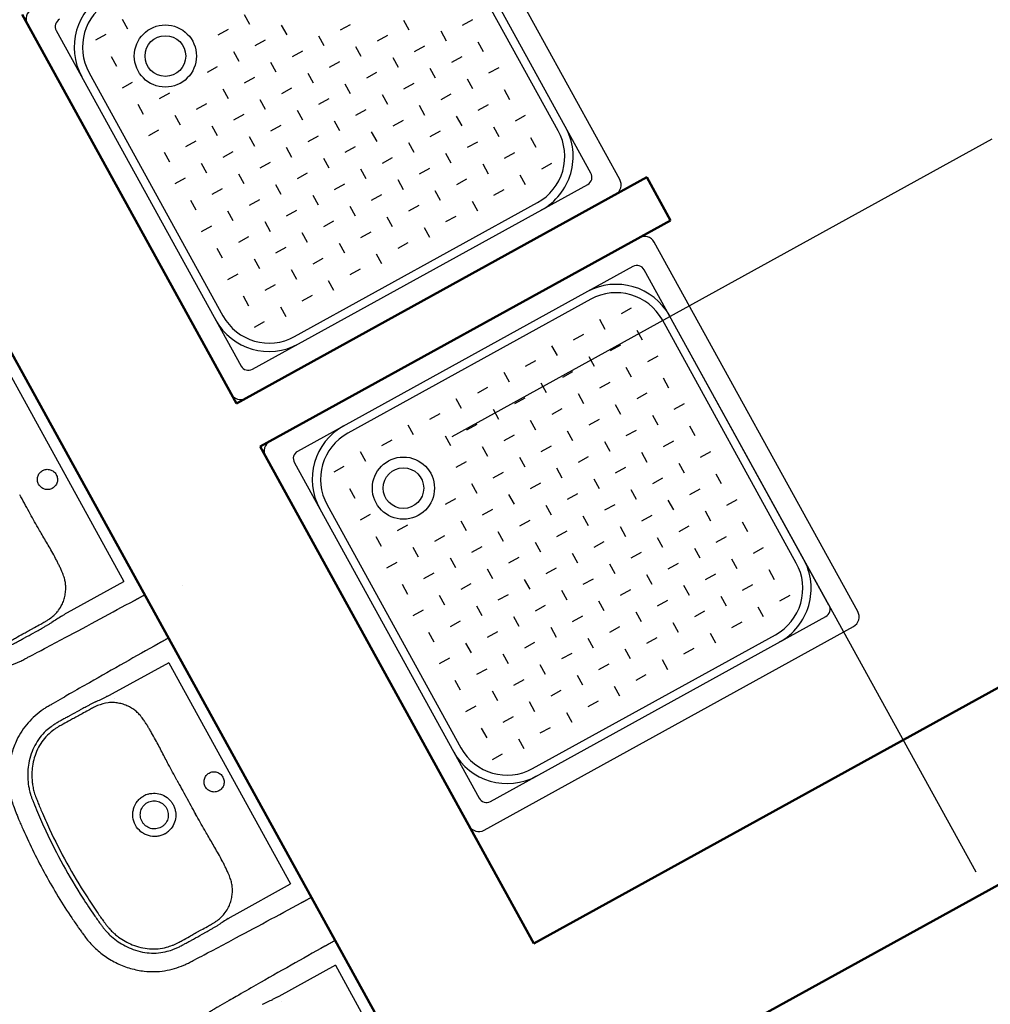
# Model space of a CAD drawing. Header units: millimetres. Extents: x 2886542 to 7567581, y -792623 to 134766.
# Tile 120 of 256: x 4452815 to 4454783, y -510479 to -508483. Entities that reach past the tile are written whole.
import ezdxf

# ---------------------------------------------------------------- set-up
doc = ezdxf.new("R2010")
doc.units = ezdxf.units.MM
doc.linetypes.add('DASHDOT', pattern=[1, 0.5, -0.25, 0, -0.25])
for name, color, linetype in [('IN_C_OSA', 6, 'DASHDOT'), ('IN_TEXT', 7, 'Continuous'), ('požárničina', 10, 'Continuous')]:
    doc.layers.add(name, color=color, linetype=linetype)
doc.layers.add('IN_C_TLUSTA', color=5, linetype='Continuous', lineweight=50)
doc.styles.add('ROMAND', font='romand.shx', dxfattribs={"width": 0.85})
doc.dimstyles.new('IP 1_100', dxfattribs={"dimscale": 100, "dimtxt": 2.5, "dimasz": 2, "dimexe": 1, "dimexo": 5, "dimgap": 1, "dimtad": 1, "dimdec": 0, "dimzin": 0, "dimdsep": 46, "dimtxsty": 'ROMAND', "dimblk": 'ARCHTICK', "dimcen": 0.09, "dimdle": 1, "dimclrd": 256, "dimclre": 256, "dimclrt": 7, "dimadec": 0, "dimazin": 0, "dimtfac": 1, "dimtdec": 0, "dimtix": 1, "dimtmove": 2, "dimatfit": 3, "dimldrblk": 'OBLIQUE', "dimfxl": 0, "dimtolj": 1, "dimtzin": 0, "dimarcsym": 0})

# ---------------------------------------------------------------- blocks, each defined once
blk = doc.blocks.new('_ArchTick')
at = {"color": 0, "linetype": 'ByBlock', "const_width": 0.15}
blk.add_lwpolyline([(-0.5, -0.5), (0.5, 0.5)], dxfattribs=at)
blk = doc.blocks.new('nástrojárna')
at = {"color": 250}
for p, q in [((4182659.1, -610136.2), (4182659.1, -610991.2)), ((4183559.1, -610991.2), (4183559.1, -610136.2)), ((4182704.1, -610175.6), (4182704.1, -610951.9)), ((4183514.1, -610951.9), (4183514.1, -610175.6)), ((4182831.9, -610219.8), (4182831.9, -610242.3)), ((4182788.3, -610231.1), (4182764.6, -610231.1)), ((4182721, -610282.5), (4182721, -610845)), ((4182776.5, -610275.3), (4182776.5, -610297.8)), ((4183497.3, -610845), (4183497.3, -610282.5)), ((4182788.3, -610342), (4182764.6, -610342)), ((4183010.1, -610342), (4182986.4, -610342)), ((4183053.7, -610330.7), (4183053.7, -610353.2)), ((4182776.5, -610386.1), (4182776.5, -610408.6)), ((4182843.8, -610397.4), (4182820.1, -610397.4)), ((4182954.7, -610397.4), (4182931, -610397.4)), ((4182998.3, -610386.1), (4182998.3, -610408.6)), ((4183065.6, -610397.4), (4183041.8, -610397.4)), ((4183109.1, -610386.1), (4183109.1, -610408.6)), ((4182831.9, -610441.6), (4182831.9, -610464.1)), ((4182942.8, -610441.6), (4182942.8, -610464.1)), ((4183053.7, -610441.6), (4183053.7, -610464.1)), ((4183164.6, -610441.6), (4183164.6, -610464.1)), ((4182788.3, -610452.8), (4182764.6, -610452.8)), ((4182899.2, -610452.8), (4182875.5, -610452.8)), ((4183010.1, -610452.8), (4182986.4, -610452.8)), ((4183121, -610452.8), (4183097.3, -610452.8)), ((4183231.9, -610452.8), (4183208.2, -610452.8)), ((4182776.5, -610497), (4182776.5, -610519.5)), ((4182887.4, -610497), (4182887.4, -610519.5)), ((4182998.3, -610497), (4182998.3, -610519.5)), ((4183109.1, -610497), (4183109.1, -610519.5)), ((4183220, -610497), (4183220, -610519.5)), ((4183330.9, -610497), (4183330.9, -610519.5)), ((4182843.8, -610508.3), (4182820.1, -610508.3)), ((4182954.7, -610508.3), (4182931, -610508.3)), ((4183065.6, -610508.3), (4183041.8, -610508.3)), ((4183176.4, -610508.3), (4183152.7, -610508.3)), ((4183287.3, -610508.3), (4183263.6, -610508.3)), ((4182831.9, -610552.5), (4182831.9, -610575)), ((4182942.8, -610552.5), (4182942.8, -610575)), ((4183053.7, -610552.5), (4183053.7, -610575)), ((4183164.6, -610552.5), (4183164.6, -610575)), ((4183275.5, -610552.5), (4183275.5, -610575)), ((4183386.4, -610552.5), (4183386.4, -610575)), ((4182788.3, -610563.7), (4182764.6, -610563.7)), ((4182899.2, -610563.7), (4182875.5, -610563.7)), ((4183010.1, -610563.7), (4182986.4, -610563.7)), ((4183121, -610563.7), (4183097.3, -610563.7)), ((4183231.9, -610563.7), (4183208.2, -610563.7)), ((4183342.8, -610563.7), (4183319.1, -610563.7)), ((4183453.7, -610563.7), (4183430, -610563.7)), ((4182776.5, -610607.9), (4182776.5, -610630.4)), ((4182843.8, -610619.2), (4182820.1, -610619.2)), ((4182887.4, -610607.9), (4182887.4, -610630.4)), ((4182954.7, -610619.2), (4182931, -610619.2)), ((4182998.3, -610607.9), (4182998.3, -610630.4)), ((4183065.6, -610619.2), (4183041.8, -610619.2)), ((4183109.1, -610607.9), (4183109.1, -610630.4)), ((4183176.4, -610619.2), (4183152.7, -610619.2)), ((4183220, -610607.9), (4183220, -610630.4)), ((4183287.3, -610619.2), (4183263.6, -610619.2)), ((4183330.9, -610607.9), (4183330.9, -610630.4)), ((4183398.2, -610619.2), (4183374.5, -610619.2)), ((4183441.8, -610607.9), (4183441.8, -610630.4)), ((4182309.1, -611250.9), (4182309.1, -610676.5)), ((4182788.3, -610674.6), (4182764.6, -610674.6)), ((4182831.9, -610663.4), (4182831.9, -610685.9)), ((4182899.2, -610674.6), (4182875.5, -610674.6)), ((4182942.8, -610663.4), (4182942.8, -610685.9)), ((4183010.1, -610674.6), (4182986.4, -610674.6)), ((4183053.7, -610663.4), (4183053.7, -610685.9)), ((4183121, -610674.6), (4183097.3, -610674.6)), ((4183164.6, -610663.4), (4183164.6, -610685.9)), ((4183231.9, -610674.6), (4183208.2, -610674.6)), ((4183275.5, -610663.4), (4183275.5, -610685.9)), ((4183342.8, -610674.6), (4183319.1, -610674.6)), ((4183386.4, -610663.4), (4183386.4, -610685.9)), ((4183453.7, -610674.6), (4183430, -610674.6)), ((4182285.4, -610707.8), (4182285.4, -611219.7)), ((4182776.5, -610718.8), (4182776.5, -610741.3)), ((4182887.4, -610718.8), (4182887.4, -610741.3)), ((4182998.3, -610718.8), (4182998.3, -610741.3)), ((4183109.1, -610718.8), (4183109.1, -610741.3)), ((4183220, -610718.8), (4183220, -610741.3)), ((4183330.9, -610718.8), (4183330.9, -610741.3)), ((4183441.8, -610718.8), (4183441.8, -610741.3)), ((4182843.8, -610730.1), (4182820.1, -610730.1)), ((4182954.7, -610730.1), (4182931, -610730.1)), ((4183065.6, -610730.1), (4183041.8, -610730.1)), ((4183176.4, -610730.1), (4183152.7, -610730.1)), ((4183287.3, -610730.1), (4183263.6, -610730.1)), ((4183398.2, -610730.1), (4183374.5, -610730.1)), ((4182831.9, -610774.3), (4182831.9, -610796.8)), ((4182942.8, -610774.3), (4182942.8, -610796.8)), ((4183053.7, -610774.3), (4183053.7, -610796.8)), ((4183164.6, -610774.3), (4183164.6, -610796.8)), ((4183275.5, -610774.3), (4183275.5, -610796.8)), ((4183386.4, -610774.3), (4183386.4, -610796.8)), ((4182788.3, -610785.5), (4182764.6, -610785.5)), ((4182899.2, -610785.5), (4182875.5, -610785.5)), ((4183010.1, -610785.5), (4182986.4, -610785.5)), ((4183121, -610785.5), (4183097.3, -610785.5)), ((4183231.9, -610785.5), (4183208.2, -610785.5)), ((4183342.8, -610785.5), (4183319.1, -610785.5)), ((4183453.7, -610785.5), (4183430, -610785.5)), ((4182776.5, -610829.7), (4182776.5, -610852.2)), ((4182843.8, -610841), (4182820.1, -610841)), ((4182887.4, -610829.7), (4182887.4, -610852.2)), ((4182954.7, -610841), (4182931, -610841)), ((4182998.3, -610829.7), (4182998.3, -610852.2)), ((4183065.6, -610841), (4183041.8, -610841)), ((4183109.1, -610829.7), (4183109.1, -610852.2)), ((4183176.4, -610841), (4183152.7, -610841)), ((4183220, -610829.7), (4183220, -610852.2)), ((4183287.3, -610841), (4183263.6, -610841)), ((4183330.9, -610829.7), (4183330.9, -610852.2)), ((4183398.2, -610841), (4183374.5, -610841)), ((4183441.8, -610829.7), (4183441.8, -610852.2)), ((4182788.3, -610896.4), (4182764.6, -610896.4)), ((4182831.9, -610885.2), (4182831.9, -610907.7)), ((4182899.2, -610896.4), (4182875.5, -610896.4)), ((4182942.8, -610885.2), (4182942.8, -610907.7)), ((4183010.1, -610896.4), (4182986.4, -610896.4)), ((4183053.7, -610885.2), (4183053.7, -610907.7)), ((4183121, -610896.4), (4183097.3, -610896.4)), ((4183164.6, -610885.2), (4183164.6, -610907.7)), ((4183231.9, -610896.4), (4183208.2, -610896.4)), ((4183275.5, -610885.2), (4183275.5, -610907.7)), ((4183342.8, -610896.4), (4183319.1, -610896.4)), ((4183386.4, -610885.2), (4183386.4, -610907.7)), ((4183453.7, -610896.4), (4183430, -610896.4)), ((4182827.9, -610951.9), (4183390.4, -610951.9)), ((4182721, -610968.7), (4183497.3, -610968.7)), ((4182681.6, -611013.7), (4183536.6, -611013.7)), ((4183536.6, -611113.7), (4182681.6, -611113.7)), ((4182185.9, -611127.5), (4182185.9, -611127.5)), ((4182659.1, -611136.2), (4182659.1, -611991.2)), ((4183559.1, -611991.2), (4183559.1, -611136.2)), ((4183497.3, -611158.7), (4182721, -611158.7)), ((4182704.1, -611175.6), (4182704.1, -611951.9)), ((4183390.4, -611175.6), (4182827.9, -611175.6)), ((4183514.1, -611951.9), (4183514.1, -611175.6)), ((4182154.4, -611219.7), (4182285.4, -611219.7)), ((4182831.9, -611219.8), (4182831.9, -611242.3)), ((4182942.8, -611219.8), (4182942.8, -611242.3)), ((4183053.7, -611219.8), (4183053.7, -611242.3)), ((4183164.6, -611219.8), (4183164.6, -611242.3)), ((4183275.5, -611219.8), (4183275.5, -611242.3)), ((4183386.4, -611219.8), (4183386.4, -611242.3)), ((4182788.3, -611231.1), (4182764.6, -611231.1)), ((4182899.2, -611231.1), (4182875.5, -611231.1)), ((4183010.1, -611231.1), (4182986.4, -611231.1)), ((4183121, -611231.1), (4183097.3, -611231.1)), ((4183231.9, -611231.1), (4183208.2, -611231.1)), ((4183342.8, -611231.1), (4183319.1, -611231.1)), ((4183453.7, -611231.1), (4183430, -611231.1)), ((4182776.5, -611275.3), (4182776.5, -611297.8)), ((4182998.3, -611275.3), (4182998.3, -611297.8)), ((4183109.1, -611275.3), (4183109.1, -611297.8)), ((4183220, -611275.3), (4183220, -611297.8)), ((4183330.9, -611275.3), (4183330.9, -611297.8)), ((4183441.8, -611275.3), (4183441.8, -611297.8)), ((4182721, -611282.5), (4182721, -611845)), ((4183065.6, -611286.5), (4183041.8, -611286.5)), ((4183176.4, -611286.5), (4183152.7, -611286.5)), ((4183287.3, -611286.5), (4183263.6, -611286.5)), ((4183398.2, -611286.5), (4183374.5, -611286.5)), ((4183497.3, -611845), (4183497.3, -611282.5)), ((4183053.7, -611330.7), (4183053.7, -611353.2)), ((4183164.6, -611330.7), (4183164.6, -611353.2)), ((4183275.5, -611330.7), (4183275.5, -611353.2)), ((4183386.4, -611330.7), (4183386.4, -611353.2)), ((4182788.3, -611342), (4182764.6, -611342)), ((4183010.1, -611342), (4182986.4, -611342)), ((4183121, -611342), (4183097.3, -611342)), ((4183231.9, -611342), (4183208.2, -611342)), ((4183342.8, -611342), (4183319.1, -611342)), ((4183453.7, -611342), (4183430, -611342)), ((4182309.1, -611950.9), (4182309.1, -611376.5)), ((4182776.5, -611386.1), (4182776.5, -611408.6)), ((4182843.8, -611397.4), (4182820.1, -611397.4)), ((4182954.7, -611397.4), (4182931, -611397.4)), ((4182998.3, -611386.1), (4182998.3, -611408.6)), ((4183065.6, -611397.4), (4183041.8, -611397.4)), ((4183109.1, -611386.1), (4183109.1, -611408.6)), ((4183176.4, -611397.4), (4183152.7, -611397.4)), ((4183220, -611386.1), (4183220, -611408.6)), ((4183287.3, -611397.4), (4183263.6, -611397.4)), ((4183330.9, -611386.1), (4183330.9, -611408.6)), ((4183398.2, -611397.4), (4183374.5, -611397.4)), ((4183441.8, -611386.1), (4183441.8, -611408.6)), ((4182285.4, -611407.8), (4182154.4, -611407.8)), ((4182154.4, -611418.6), (4182154.4, -611418.6)), ((4182285.4, -611407.8), (4182285.4, -611919.7)), ((4182788.3, -611452.8), (4182764.6, -611452.8)), ((4182831.9, -611441.6), (4182831.9, -611464.1)), ((4182899.2, -611452.8), (4182875.5, -611452.8)), ((4182942.8, -611441.6), (4182942.8, -611464.1)), ((4183010.1, -611452.8), (4182986.4, -611452.8)), ((4183053.7, -611441.6), (4183053.7, -611464.1)), ((4183121, -611452.8), (4183097.3, -611452.8)), ((4183164.6, -611441.6), (4183164.6, -611464.1)), ((4183231.9, -611452.8), (4183208.2, -611452.8)), ((4183275.5, -611441.6), (4183275.5, -611464.1)), ((4183342.8, -611452.8), (4183319.1, -611452.8)), ((4183386.4, -611441.6), (4183386.4, -611464.1)), ((4183453.7, -611452.8), (4183430, -611452.8)), ((4182776.5, -611497), (4182776.5, -611519.5)), ((4182887.4, -611497), (4182887.4, -611519.5)), ((4182998.3, -611497), (4182998.3, -611519.5)), ((4183109.1, -611497), (4183109.1, -611519.5)), ((4183220, -611497), (4183220, -611519.5)), ((4183330.9, -611497), (4183330.9, -611519.5)), ((4183441.8, -611497), (4183441.8, -611519.5)), ((4182185.9, -611500), (4182185.9, -611500)), ((4182843.8, -611508.3), (4182820.1, -611508.3)), ((4182954.7, -611508.3), (4182931, -611508.3)), ((4183065.6, -611508.3), (4183041.8, -611508.3)), ((4183176.4, -611508.3), (4183152.7, -611508.3)), ((4183287.3, -611508.3), (4183263.6, -611508.3)), ((4183398.2, -611508.3), (4183374.5, -611508.3)), ((4182831.9, -611552.5), (4182831.9, -611575)), ((4182942.8, -611552.5), (4182942.8, -611575)), ((4183053.7, -611552.5), (4183053.7, -611575)), ((4183164.6, -611552.5), (4183164.6, -611575)), ((4183275.5, -611552.5), (4183275.5, -611575)), ((4183386.4, -611552.5), (4183386.4, -611575)), ((4182788.3, -611563.7), (4182764.6, -611563.7)), ((4182899.2, -611563.7), (4182875.5, -611563.7)), ((4183010.1, -611563.7), (4182986.4, -611563.7)), ((4183121, -611563.7), (4183097.3, -611563.7)), ((4183231.9, -611563.7), (4183208.2, -611563.7)), ((4183342.8, -611563.7), (4183319.1, -611563.7)), ((4183453.7, -611563.7), (4183430, -611563.7)), ((4182776.5, -611607.9), (4182776.5, -611630.4)), ((4182843.8, -611619.2), (4182820.1, -611619.2)), ((4182887.4, -611607.9), (4182887.4, -611630.4)), ((4182954.7, -611619.2), (4182931, -611619.2)), ((4182998.3, -611607.9), (4182998.3, -611630.4)), ((4183065.6, -611619.2), (4183041.8, -611619.2)), ((4183109.1, -611607.9), (4183109.1, -611630.4)), ((4183176.4, -611619.2), (4183152.7, -611619.2)), ((4183220, -611607.9), (4183220, -611630.4)), ((4183287.3, -611619.2), (4183263.6, -611619.2)), ((4183330.9, -611607.9), (4183330.9, -611630.4)), ((4183398.2, -611619.2), (4183374.5, -611619.2)), ((4183441.8, -611607.9), (4183441.8, -611630.4)), ((4182788.3, -611674.6), (4182764.6, -611674.6)), ((4182831.9, -611663.4), (4182831.9, -611685.9)), ((4182899.2, -611674.6), (4182875.5, -611674.6)), ((4182942.8, -611663.4), (4182942.8, -611685.9)), ((4183010.1, -611674.6), (4182986.4, -611674.6)), ((4183053.7, -611663.4), (4183053.7, -611685.9)), ((4183121, -611674.6), (4183097.3, -611674.6)), ((4183164.6, -611663.4), (4183164.6, -611685.9)), ((4183231.9, -611674.6), (4183208.2, -611674.6)), ((4183275.5, -611663.4), (4183275.5, -611685.9)), ((4183342.8, -611674.6), (4183319.1, -611674.6)), ((4183386.4, -611663.4), (4183386.4, -611685.9)), ((4183453.7, -611674.6), (4183430, -611674.6)), ((4182776.5, -611718.8), (4182776.5, -611741.3)), ((4182887.4, -611718.8), (4182887.4, -611741.3)), ((4182998.3, -611718.8), (4182998.3, -611741.3)), ((4183109.1, -611718.8), (4183109.1, -611741.3)), ((4183220, -611718.8), (4183220, -611741.3)), ((4183330.9, -611718.8), (4183330.9, -611741.3)), ((4183441.8, -611718.8), (4183441.8, -611741.3)), ((4182843.8, -611730.1), (4182820.1, -611730.1)), ((4182954.7, -611730.1), (4182931, -611730.1)), ((4183065.6, -611730.1), (4183041.8, -611730.1)), ((4183176.4, -611730.1), (4183152.7, -611730.1)), ((4183287.3, -611730.1), (4183263.6, -611730.1)), ((4183398.2, -611730.1), (4183374.5, -611730.1)), ((4182831.9, -611774.3), (4182831.9, -611796.8)), ((4182942.8, -611774.3), (4182942.8, -611796.8)), ((4183053.7, -611774.3), (4183053.7, -611796.8)), ((4183164.6, -611774.3), (4183164.6, -611796.8)), ((4183275.5, -611774.3), (4183275.5, -611796.8)), ((4183386.4, -611774.3), (4183386.4, -611796.8)), ((4182788.3, -611785.5), (4182764.6, -611785.5)), ((4182899.2, -611785.5), (4182875.5, -611785.5)), ((4183010.1, -611785.5), (4182986.4, -611785.5)), ((4183121, -611785.5), (4183097.3, -611785.5)), ((4183231.9, -611785.5), (4183208.2, -611785.5)), ((4183342.8, -611785.5), (4183319.1, -611785.5)), ((4183453.7, -611785.5), (4183430, -611785.5)), ((4182185.9, -611827.5), (4182185.9, -611827.5)), ((4182776.5, -611829.7), (4182776.5, -611852.2)), ((4182887.4, -611829.7), (4182887.4, -611852.2)), ((4182998.3, -611829.7), (4182998.3, -611852.2)), ((4183109.1, -611829.7), (4183109.1, -611852.2)), ((4183220, -611829.7), (4183220, -611852.2)), ((4183330.9, -611829.7), (4183330.9, -611852.2)), ((4183441.8, -611829.7), (4183441.8, -611852.2)), ((4182843.8, -611841), (4182820.1, -611841)), ((4182954.7, -611841), (4182931, -611841)), ((4183065.6, -611841), (4183041.8, -611841)), ((4183176.4, -611841), (4183152.7, -611841)), ((4183287.3, -611841), (4183263.6, -611841)), ((4183398.2, -611841), (4183374.5, -611841)), ((4182788.3, -611896.4), (4182764.6, -611896.4)), ((4182831.9, -611885.2), (4182831.9, -611907.7)), ((4182899.2, -611896.4), (4182875.5, -611896.4)), ((4182942.8, -611885.2), (4182942.8, -611907.7)), ((4183010.1, -611896.4), (4182986.4, -611896.4)), ((4183053.7, -611885.2), (4183053.7, -611907.7)), ((4183121, -611896.4), (4183097.3, -611896.4)), ((4183164.6, -611885.2), (4183164.6, -611907.7)), ((4183231.9, -611896.4), (4183208.2, -611896.4)), ((4183275.5, -611885.2), (4183275.5, -611907.7)), ((4183342.8, -611896.4), (4183319.1, -611896.4)), ((4183386.4, -611885.2), (4183386.4, -611907.7)), ((4183453.7, -611896.4), (4183430, -611896.4)), ((4182154.4, -611919.7), (4182285.4, -611919.7)), ((4182827.9, -611951.9), (4183390.4, -611951.9)), ((4182721, -611968.7), (4183497.3, -611968.7)), ((4182681.6, -612013.7), (4183536.6, -612013.7)), ((4182309.1, -612650.9), (4182309.1, -612076.5)), ((4182285.4, -612107.8), (4182154.4, -612107.8)), ((4182285.4, -612107.8), (4182285.4, -612619.7)), ((4182154.4, -612118.6), (4182154.4, -612118.6))]:
    blk.add_line(p, q, dxfattribs=at)
for centre, radius in [((4182872.9, -610327.5), 63), ((4182872.9, -610327.5), 41.2), ((4182872.9, -611327.5), 63), ((4182872.9, -611327.5), 41.2)]:
    blk.add_circle(centre, radius, dxfattribs=at)
for centre, radius, start, end in [((4182681.6, -610136.2), 22.5, 90, 180), ((4182827.9, -610282.5), 123.8, 90, 180), ((4182721, -610175.6), 16.9, 90, 180), ((4182827.9, -610282.5), 106.9, 90, 180), ((4182827.9, -610845), 123.8, 180, 270), ((4182827.9, -610845), 106.9, 180, 270), ((4183390.4, -610845), 123.8, 270, 0), ((4183390.4, -610845), 106.9, 270, 0), ((4182721, -610951.9), 16.9, 180, 270), ((4183497.3, -610951.9), 16.9, 270, 0), ((4174478.9, -610982.4), 7706.2, 359.84666, 0.1385), ((4182681.6, -610991.2), 22.5, 180, 270), ((4183536.6, -610991.2), 22.5, 270, 0), ((4182681.6, -611136.2), 22.5, 90, 180), ((4183536.6, -611136.2), 22.5, 0, 90), ((4182827.9, -611282.5), 123.8, 90, 180), ((4182721, -611175.6), 16.9, 90, 180), ((4183390.4, -611282.5), 123.8, 0, 90), ((4183497.3, -611175.6), 16.9, 0, 90), ((4182827.9, -611282.5), 106.9, 90, 180), ((4183390.4, -611282.5), 106.9, 0, 90), ((4182104.1, -611075.9), 137.9, 272.8096, 275.3151), ((4182109.9, -611138.5), 75, 275.3151, 292.2487), ((4182272.4, -613402.8), 2186.5, 93.4566, 94.0693), ((4182111.1, -611141.3), 72, 292.2487, 302.7535), ((4182103.3, -611026.4), 195.9, 272.2085, 274.0693), ((4182102.3, -611618.7), 213.6, 86.0078, 87.7144), ((4182106.7, -611514.4), 100.7, 84.2213, 87.654), ((4182108.9, -611493.2), 79.3, 68.2149, 84.2213), ((4182320.6, -608491.5), 2921.3, 266.0078, 266.4663), ((4182113.8, -611481), 66.2, 56.7828, 68.2149), ((4182110.8, -611663), 43.2, 77.4337, 89.9662), ((4190764.1, -611643), 8579.1, 179.87635, 180.1385), ((4174478.9, -611682.4), 7706.2, 359.84666, 0.1385), ((4182110.8, -611664.5), 43.2, 270.0218, 282.5783), ((4182827.9, -611845), 123.8, 180, 270), ((4182827.9, -611845), 106.9, 180, 270), ((4183390.4, -611845), 123.8, 270, 0), ((4183390.4, -611845), 106.9, 270, 0), ((4182104.1, -611775.9), 137.9, 272.8096, 275.3151), ((4182109.9, -611838.5), 75, 275.3151, 292.2487), ((4182111.1, -611841.3), 72, 292.2487, 302.7535), ((4182103.3, -611726.4), 195.9, 272.2085, 274.0693), ((4182272.4, -614102.8), 2186.5, 93.4566, 94.0693), ((4182721, -611951.9), 16.9, 180, 270), ((4183497.3, -611951.9), 16.9, 270, 0), ((4182681.6, -611991.2), 22.5, 180, 270), ((4183536.6, -611991.2), 22.5, 270, 0), ((4182320.6, -609191.5), 2921.3, 266.0078, 266.4663)]:
    blk.add_arc(centre, radius, start, end, dxfattribs=at)
for points, degree, knots in [([(4182228.9, -610963.7), (4182228.9, -610961.1), (4182230, -610955.7), (4182234.5, -610948.9), (4182241.2, -610944.3), (4182249.2, -610942.6), (4182257.2, -610944.2), (4182264, -610948.8), (4182268.5, -610955.6), (4182269.6, -610961), (4182269.6, -610963.7)], 3, [0, 0, 0, 0, 8.041153, 16.003729, 24.145465, 32.059, 40.064065, 48.100306, 56.065262, 64.20975, 64.20975, 64.20975, 64.20975]), ([(4181859.1, -610963.7), (4181859.1, -610997.9), (4181861, -611039.7), (4181865.3, -611084.3), (4181866.8, -611097.5), (4181867.8, -611105.9), (4181869.1, -611115.8), (4181871.1, -611127.2), (4181875.8, -611144.9), (4181884.4, -611166.8), (4181899.3, -611191.7), (4181917.9, -611213.6), (4181943, -611234.8), (4181975.9, -611252.2), (4182004.3, -611258.4), (4182020.4, -611259.8), (4182026, -611260.1), (4182032.7, -611260.3), (4182045.5, -611260.5), (4182060.6, -611260.8), (4182088.6, -611261.3), (4182136.8, -611262.1), (4182205.6, -611263), (4182259.1, -611263.2), (4182285.4, -611263.6)], 3, [-642.986491, -642.986491, -642.986491, -642.986491, -540.532657, -517.494775, -508.750906, -500.600948, -492.215696, -478.677984, -465.870983, -437.194089, -408.262196, -379.333921, -351.177371, -309.962147, -268.739757, -264.873812, -261.265349, -251.957246, -244.770101, -223.010147, -206.622255, -160.54308, -78.625109, 0, 0, 0, 0]), ([(4181899.9, -610963.7), (4181899.9, -610989.7), (4181901.2, -611029.5), (4181905.3, -611076.4), (4181907.9, -611099.6), (4181909.3, -611111), (4181910.3, -611117.4), (4181911.9, -611124.9), (4181914.9, -611135.8), (4181922.4, -611155), (4181935, -611175.2), (4181951.6, -611192.7), (4181966.7, -611204.4), (4181982.9, -611213.2), (4181998.9, -611218.6), (4182011.6, -611221.1), (4182020.9, -611222), (4182027.3, -611222.4), (4182033.7, -611222.5), (4182040.3, -611222.5), (4182047.2, -611222.6), (4182053.5, -611222.6), (4182063.7, -611222.5), (4182074.2, -611222.5), (4182086.5, -611222.4), (4182093, -611222.3), (4182099.7, -611222.3), (4182104.7, -611222.3), (4182108.9, -611222.2), (4182110.9, -611222.2)], 3, [582.882709, 582.882709, 582.882709, 582.882709, 660.883955, 702.282331, 723.921408, 730.872341, 736.933047, 743.238052, 753.888008, 770.898819, 804.971172, 824.633373, 843.193843, 861.881084, 880.006503, 893.523087, 900.679736, 908.07425, 912.647783, 919.893298, 928.074899, 933.074176, 938.841015, 958.657755, 964.79412, 975.668174, 978.099887, 984.874262, 990.716576, 990.716576, 990.716576, 990.716576]), ([(4181908.3, -610963.7), (4181908.3, -610989.5), (4181909.7, -611028.7), (4181913.3, -611071.6), (4181915.5, -611092.1), (4181916.5, -611101.6), (4181917.5, -611109.2), (4181918.4, -611115.2), (4181919.8, -611122.3), (4181921.7, -611129.3), (4181924.5, -611137.6), (4181930.6, -611152.4), (4181941.2, -611169.6), (4181956.8, -611186.2), (4181970.9, -611197.1), (4181986.5, -611205.6), (4182001.5, -611210.6), (4182013.3, -611212.8), (4182021.5, -611213.6), (4182028.9, -611214), (4182040, -611214), (4182052.3, -611214), (4182065, -611213.9), (4182074, -611213.9), (4182084.4, -611213.9), (4182092.9, -611213.8), (4182100.8, -611213.7), (4182105.8, -611213.8), (4182109, -611213.7), (4182110.9, -611213.6)], 3, [0, 0, 0, 0, 77.402688, 117.455139, 129.155789, 139.287123, 146.21129, 152.035082, 157.642694, 167.874241, 173.742647, 183.861746, 215.834556, 233.752102, 252.015943, 269.351551, 286.841014, 299.169905, 305.290543, 311.672176, 321.374524, 338.473235, 348.576526, 359.684246, 365.412075, 379.74212, 385.054554, 389.249544, 394.732611, 394.732611, 394.732611, 394.732611]), ([(4182269.6, -610963.7), (4182269.6, -610966.4), (4182268.5, -610971.8), (4182264, -610978.7), (4182257.2, -610983.2), (4182249.2, -610984.8), (4182241.2, -610983.2), (4182234.5, -610978.6), (4182230, -610971.7), (4182228.9, -610966.4), (4182228.9, -610963.7)], 3, [64.20975, 64.20975, 64.20975, 64.20975, 72.354238, 80.319194, 88.355435, 96.3605, 104.274035, 112.415771, 120.378347, 128.4195, 128.4195, 128.4195, 128.4195]), ([(4182185.9, -611127.5), (4182186, -611125.1), (4182186.3, -611120), (4182186.6, -611109.3), (4182186.6, -611096.3), (4182186.3, -611076.6), (4182185.7, -611058.2), (4182185.2, -611032.1), (4182185, -611015.4), (4182185, -611003)], 3, [523.343903, 523.343903, 523.343903, 523.343903, 530.528881, 538.757529, 555.192714, 569.57186, 597.8175, 610.626113, 647.872212, 647.872212, 647.872212, 647.872212]), ([(4182150, -611201.8), (4182152.9, -611200), (4182158.5, -611195.9), (4182165.9, -611188.5), (4182172.4, -611180.1), (4182177.5, -611171.3), (4182181.1, -611162.4), (4182183.5, -611153), (4182184.7, -611144), (4182185.4, -611135.3), (4182185.8, -611130.2), (4182185.9, -611127.5)], 3, [436.937791, 436.937791, 436.937791, 436.937791, 447.176112, 457.683986, 468.373315, 478.988023, 487.988283, 497.162651, 508.016755, 515.284948, 523.335174, 523.335174, 523.335174, 523.335174]), ([(4182285.4, -611263.6), (4182293.7, -611263.7), (4182309.1, -611263.7), (4182309.1, -611263.6)], 1, [0, 0, 8.396177, 23.819133, 23.95623, 23.95623]), ([(4182285.4, -611363.9), (4182259.1, -611364), (4182205.6, -611364.4), (4182136.8, -611365.3), (4182088.6, -611366.1), (4182060.6, -611366.6), (4182045.5, -611366.9), (4182032.7, -611367.2), (4182026, -611367.4), (4182020.4, -611367.7), (4182004.3, -611369), (4181975.9, -611375.2), (4181943, -611392.6), (4181917.9, -611413.8), (4181899.3, -611435.8), (4181884.4, -611460.6), (4181875.8, -611482.5), (4181871.1, -611500.3), (4181869.1, -611511.7), (4181867.8, -611521.6), (4181866.8, -611530), (4181865.3, -611543.2), (4181861, -611587.7), (4181859.1, -611629.6), (4181859.1, -611663.7)], 3, [624.329372, 624.329372, 624.329372, 624.329372, 702.954481, 784.872453, 830.951627, 847.339519, 869.099473, 876.286618, 885.594721, 889.203185, 893.06913, 934.29152, 975.506743, 1003.663293, 1032.591568, 1061.523462, 1090.200355, 1103.007356, 1116.545068, 1124.93032, 1133.080278, 1141.824147, 1164.862029, 1267.315864, 1267.315864, 1267.315864, 1267.315864]), ([(4182309.1, -611363.9), (4182309.1, -611363.7), (4182293.7, -611363.8), (4182285.4, -611363.9)], 1, [600.373143, 600.373143, 600.51024, 615.933195, 624.329372, 624.329372]), ([(4182110.9, -611405.3), (4182108.9, -611405.2), (4182104.7, -611405.1), (4182099.7, -611405.2), (4182093, -611405.1), (4182086.5, -611405), (4182074.2, -611405), (4182063.7, -611404.9), (4182053.5, -611404.9), (4182047.2, -611404.9), (4182040.3, -611404.9), (4182033.7, -611405), (4182027.3, -611405.1), (4182020.9, -611405.4), (4182011.6, -611406.4), (4181998.9, -611408.8), (4181982.9, -611414.3), (4181966.7, -611423.1), (4181951.6, -611434.7), (4181935, -611452.3), (4181922.4, -611472.4), (4181914.9, -611491.7), (4181911.9, -611502.6), (4181910.3, -611510.1), (4181909.3, -611516.4), (4181907.9, -611527.9), (4181905.3, -611551.1), (4181901.2, -611597.9), (4181899.9, -611637.7), (4181899.9, -611663.7)], 3, [175.048841, 175.048841, 175.048841, 175.048841, 180.891155, 187.66553, 190.097243, 200.971297, 207.107662, 226.924402, 232.691241, 237.690518, 245.872119, 253.117634, 257.691167, 265.085682, 272.24233, 285.758915, 303.884333, 322.571574, 341.132044, 360.794246, 394.866598, 411.87741, 422.527365, 428.832371, 434.893076, 441.844009, 463.483086, 504.881463, 582.882709, 582.882709, 582.882709, 582.882709]), ([(4182110.9, -611413.8), (4182109, -611413.8), (4182105.8, -611413.7), (4182100.8, -611413.7), (4182092.9, -611413.7), (4182084.4, -611413.6), (4182074, -611413.6), (4182065, -611413.5), (4182052.3, -611413.5), (4182040, -611413.5), (4182028.9, -611413.5), (4182021.5, -611413.8), (4182013.3, -611414.7), (4182001.5, -611416.8), (4181986.5, -611421.9), (4181970.9, -611430.3), (4181956.8, -611441.3), (4181941.2, -611457.9), (4181930.6, -611475.1), (4181924.5, -611489.9), (4181921.7, -611498.1), (4181919.8, -611505.1), (4181918.4, -611512.2), (4181917.5, -611518.3), (4181916.5, -611525.8), (4181915.5, -611535.4), (4181913.3, -611555.9), (4181909.7, -611598.8), (4181908.3, -611637.9), (4181908.3, -611663.7)], 3, [979.515725, 979.515725, 979.515725, 979.515725, 984.998793, 989.193783, 994.506217, 1008.836262, 1014.564091, 1025.67181, 1035.775102, 1052.873813, 1062.576161, 1068.957794, 1075.078432, 1087.407323, 1104.896786, 1122.232394, 1140.496235, 1158.413781, 1190.38659, 1200.50569, 1206.374096, 1216.605643, 1222.213255, 1228.037047, 1234.961214, 1245.092548, 1256.793198, 1296.845648, 1374.248337, 1374.248337, 1374.248337, 1374.248337]), ([(4182185.9, -611500), (4182185.8, -611497.3), (4182185.4, -611492.2), (4182184.7, -611483.5), (4182183.5, -611474.5), (4182181.1, -611465.1), (4182177.5, -611456.2), (4182172.4, -611447.4), (4182165.9, -611439), (4182158.5, -611431.6), (4182152.9, -611427.5), (4182150, -611425.6)], 3, [850.913163, 850.913163, 850.913163, 850.913163, 858.963388, 866.231581, 877.085686, 886.260054, 895.260314, 905.875022, 916.564351, 927.072225, 937.310546, 937.310546, 937.310546, 937.310546]), ([(4182185, -611624.5), (4182185.1, -611612.1), (4182185.2, -611595.4), (4182185.7, -611569.3), (4182186.3, -611550.8), (4182186.6, -611531.1), (4182186.6, -611518.1), (4182186.3, -611507.5), (4182186, -611502.4), (4182185.9, -611500)], 3, [726.376125, 726.376125, 726.376125, 726.376125, 763.622224, 776.430836, 804.676477, 819.055623, 835.490807, 843.719456, 850.904433, 850.904433, 850.904433, 850.904433]), ([(4182067.4, -611663.7), (4182067.4, -611657.9), (4182069.1, -611649.3), (4182074.5, -611639.1), (4182081.8, -611630.1), (4182091.4, -611623.7), (4182102.4, -611620.3), (4182108, -611619.8), (4182110.9, -611619.8)], 3, [-68.665418, -68.665418, -68.665418, -68.665418, -51.296816, -42.590342, -34.181869, -16.861064, -8.510528, 0, 0, 0, 0]), ([(4182082.6, -611663.7), (4182082.6, -611661.8), (4182082.9, -611658), (4182084.6, -611652.7), (4182087.2, -611647.7), (4182090.7, -611643.4), (4182095, -611639.8), (4182101.5, -611636.3), (4182107.1, -611635.1), (4182110.9, -611635.1)], 3, [0, 0, 0, 0, 5.771404, 11.358994, 16.760694, 22.424371, 27.849839, 33.48032, 44.736035, 44.736035, 44.736035, 44.736035]), ([(4182110.9, -611635.1), (4182112.8, -611635.1), (4182116.5, -611635.5), (4182121.9, -611637.2), (4182126.8, -611639.8), (4182131, -611643.4), (4182134.5, -611647.7), (4182138, -611654.3), (4182139.2, -611660), (4182139.2, -611663.7)], 3, [44.736035, 44.736035, 44.736035, 44.736035, 50.403646, 55.91951, 61.571197, 67.020032, 72.442686, 78.078755, 89.405769, 89.405769, 89.405769, 89.405769]), ([(4182120.2, -611620.8), (4182125, -611621.9), (4182134.2, -611625.7), (4182145.4, -611635.6), (4182151.4, -611646.6), (4182153.9, -611656.3), (4182154.3, -611661.3), (4182154.3, -611663.7)], 3, [9.459226, 9.459226, 9.459226, 9.459226, 24.117237, 38.862114, 53.669389, 61.303478, 68.668558, 68.668558, 68.668558, 68.668558]), ([(4182228.9, -611663.7), (4182228.9, -611661.1), (4182230, -611655.7), (4182234.5, -611648.9), (4182241.2, -611644.3), (4182249.2, -611642.6), (4182257.2, -611644.2), (4182264, -611648.8), (4182268.5, -611655.6), (4182269.6, -611661), (4182269.6, -611663.7)], 3, [0, 0, 0, 0, 8.041153, 16.003729, 24.145465, 32.059, 40.064065, 48.100306, 56.065262, 64.20975, 64.20975, 64.20975, 64.20975]), ([(4181859.1, -611663.7), (4181859.1, -611697.9), (4181861, -611739.7), (4181865.3, -611784.3), (4181866.8, -611797.5), (4181867.8, -611805.9), (4181869.1, -611815.8), (4181871.1, -611827.2), (4181875.8, -611844.9), (4181884.4, -611866.8), (4181899.3, -611891.7), (4181917.9, -611913.6), (4181943, -611934.8), (4181975.9, -611952.2), (4182004.3, -611958.4), (4182020.4, -611959.8), (4182026, -611960.1), (4182032.7, -611960.3), (4182045.5, -611960.5), (4182060.6, -611960.8), (4182088.6, -611961.3), (4182136.8, -611962.1), (4182205.6, -611963), (4182259.1, -611963.2), (4182285.4, -611963.6)], 3, [-642.986491, -642.986491, -642.986491, -642.986491, -540.532657, -517.494775, -508.750906, -500.600948, -492.215696, -478.677984, -465.870983, -437.194089, -408.262196, -379.333921, -351.177371, -309.962147, -268.739757, -264.873812, -261.265349, -251.957246, -244.770101, -223.010147, -206.622255, -160.54308, -78.625109, 0, 0, 0, 0]), ([(4181899.9, -611663.7), (4181899.9, -611689.7), (4181901.2, -611729.5), (4181905.3, -611776.4), (4181907.9, -611799.6), (4181909.3, -611811), (4181910.3, -611817.4), (4181911.9, -611824.9), (4181914.9, -611835.8), (4181922.4, -611855), (4181935, -611875.2), (4181951.6, -611892.7), (4181966.7, -611904.4), (4181982.9, -611913.2), (4181998.9, -611918.6), (4182011.6, -611921.1), (4182020.9, -611922), (4182027.3, -611922.4), (4182033.7, -611922.5), (4182040.3, -611922.5), (4182047.2, -611922.6), (4182053.5, -611922.6), (4182063.7, -611922.5), (4182074.2, -611922.5), (4182086.5, -611922.4), (4182093, -611922.3), (4182099.7, -611922.3), (4182104.7, -611922.3), (4182108.9, -611922.2), (4182110.9, -611922.2)], 3, [582.882709, 582.882709, 582.882709, 582.882709, 660.883955, 702.282331, 723.921408, 730.872341, 736.933047, 743.238052, 753.888008, 770.898819, 804.971172, 824.633373, 843.193843, 861.881084, 880.006503, 893.523087, 900.679736, 908.07425, 912.647783, 919.893298, 928.074899, 933.074176, 938.841015, 958.657755, 964.79412, 975.668174, 978.099887, 984.874262, 990.716576, 990.716576, 990.716576, 990.716576]), ([(4181908.3, -611663.7), (4181908.3, -611689.5), (4181909.7, -611728.7), (4181913.3, -611771.6), (4181915.5, -611792.1), (4181916.5, -611801.6), (4181917.5, -611809.2), (4181918.4, -611815.2), (4181919.8, -611822.3), (4181921.7, -611829.3), (4181924.5, -611837.6), (4181930.6, -611852.4), (4181941.2, -611869.6), (4181956.8, -611886.2), (4181970.9, -611897.1), (4181986.5, -611905.6), (4182001.5, -611910.6), (4182013.3, -611912.8), (4182021.5, -611913.6), (4182028.9, -611914), (4182040, -611914), (4182052.3, -611914), (4182065, -611913.9), (4182074, -611913.9), (4182084.4, -611913.9), (4182092.9, -611913.8), (4182100.8, -611913.7), (4182105.8, -611913.8), (4182109, -611913.7), (4182110.9, -611913.6)], 3, [0, 0, 0, 0, 77.402688, 117.455139, 129.155789, 139.287123, 146.21129, 152.035082, 157.642694, 167.874241, 173.742647, 183.861746, 215.834556, 233.752102, 252.015943, 269.351551, 286.841014, 299.169905, 305.290543, 311.672176, 321.374524, 338.473235, 348.576526, 359.684246, 365.412075, 379.74212, 385.054554, 389.249544, 394.732611, 394.732611, 394.732611, 394.732611]), ([(4182110.9, -611707.7), (4182108, -611707.7), (4182102.4, -611707.1), (4182091.4, -611703.8), (4182081.8, -611697.3), (4182074.5, -611688.4), (4182069.1, -611678.2), (4182067.4, -611669.5), (4182067.4, -611663.7)], 3, [137.337116, 137.337116, 137.337116, 137.337116, 145.847644, 154.19818, 171.518985, 179.927458, 188.633932, 206.002534, 206.002534, 206.002534, 206.002534]), ([(4182110.9, -611692.3), (4182107.1, -611692.4), (4182101.5, -611691.2), (4182095, -611687.6), (4182090.7, -611684), (4182087.2, -611679.7), (4182084.6, -611674.8), (4182082.9, -611669.4), (4182082.6, -611665.7), (4182082.6, -611663.7)], 3, [134.075503, 134.075503, 134.075503, 134.075503, 145.331218, 150.961699, 156.387167, 162.050844, 167.452544, 173.040134, 178.811538, 178.811538, 178.811538, 178.811538]), ([(4182139.2, -611663.7), (4182139.2, -611667.5), (4182138, -611673.2), (4182134.5, -611679.8), (4182131, -611684.1), (4182126.8, -611687.6), (4182121.9, -611690.3), (4182116.5, -611692), (4182112.8, -611692.3), (4182110.9, -611692.3)], 3, [89.405769, 89.405769, 89.405769, 89.405769, 100.732783, 106.368852, 111.791506, 117.240341, 122.892028, 128.407892, 134.075503, 134.075503, 134.075503, 134.075503]), ([(4182154.3, -611663.7), (4182154.3, -611666.2), (4182153.9, -611671.2), (4182151.4, -611680.8), (4182145.4, -611691.8), (4182134.2, -611701.8), (4182125, -611705.6), (4182120.2, -611706.7)], 3, [68.668558, 68.668558, 68.668558, 68.668558, 76.033638, 83.667727, 98.475003, 113.219879, 127.877891, 127.877891, 127.877891, 127.877891]), ([(4182269.6, -611663.7), (4182269.6, -611666.4), (4182268.5, -611671.8), (4182264, -611678.7), (4182257.2, -611683.2), (4182249.2, -611684.8), (4182241.2, -611683.2), (4182234.5, -611678.6), (4182230, -611671.7), (4182228.9, -611666.4), (4182228.9, -611663.7)], 3, [64.20975, 64.20975, 64.20975, 64.20975, 72.354238, 80.319194, 88.355435, 96.3605, 104.274035, 112.415771, 120.378347, 128.4195, 128.4195, 128.4195, 128.4195]), ([(4182185.9, -611827.5), (4182186, -611825.1), (4182186.3, -611820), (4182186.6, -611809.3), (4182186.6, -611796.3), (4182186.3, -611776.6), (4182185.7, -611758.2), (4182185.2, -611732.1), (4182185, -611715.4), (4182185, -611703)], 3, [523.343903, 523.343903, 523.343903, 523.343903, 530.528881, 538.757529, 555.192714, 569.57186, 597.8175, 610.626113, 647.872212, 647.872212, 647.872212, 647.872212]), ([(4182150, -611901.8), (4182152.9, -611900), (4182158.5, -611895.9), (4182165.9, -611888.5), (4182172.4, -611880.1), (4182177.5, -611871.3), (4182181.1, -611862.4), (4182183.5, -611853), (4182184.7, -611844), (4182185.4, -611835.3), (4182185.8, -611830.2), (4182185.9, -611827.5)], 3, [436.937791, 436.937791, 436.937791, 436.937791, 447.176112, 457.683986, 468.373315, 478.988023, 487.988283, 497.162651, 508.016755, 515.284948, 523.335174, 523.335174, 523.335174, 523.335174]), ([(4182285.4, -611963.6), (4182293.7, -611963.7), (4182309.1, -611963.7), (4182309.1, -611963.6)], 1, [0, 0, 8.396177, 23.819133, 23.95623, 23.95623]), ([(4182285.4, -612063.9), (4182259.1, -612064), (4182205.6, -612064.4), (4182136.8, -612065.3), (4182088.6, -612066.1), (4182060.6, -612066.6), (4182045.5, -612066.9), (4182032.7, -612067.2), (4182026, -612067.4), (4182020.4, -612067.7), (4182004.3, -612069), (4181975.9, -612075.2), (4181943, -612092.6), (4181917.9, -612113.8), (4181899.3, -612135.8), (4181884.4, -612160.6), (4181875.8, -612182.5), (4181871.1, -612200.3), (4181869.1, -612211.7), (4181867.8, -612221.6), (4181866.8, -612230), (4181865.3, -612243.2), (4181861, -612287.7), (4181859.1, -612329.6), (4181859.1, -612363.7)], 3, [624.329372, 624.329372, 624.329372, 624.329372, 702.954481, 784.872453, 830.951627, 847.339519, 869.099473, 876.286618, 885.594721, 889.203185, 893.06913, 934.29152, 975.506743, 1003.663293, 1032.591568, 1061.523462, 1090.200355, 1103.007356, 1116.545068, 1124.93032, 1133.080278, 1141.824147, 1164.862029, 1267.315864, 1267.315864, 1267.315864, 1267.315864]), ([(4182309.1, -612063.9), (4182309.1, -612063.7), (4182293.7, -612063.8), (4182285.4, -612063.9)], 1, [600.373143, 600.373143, 600.51024, 615.933195, 624.329372, 624.329372])]:
    blk.add_open_spline(points, degree=degree, knots=knots, dxfattribs=at)
for points, degree in [([(4182140.5, -611220.3), (4182141.5, -611220.2), (4182143.3, -611220.1), (4182146.1, -611220), (4182148.9, -611219.8), (4182151.7, -611219.7), (4182153.5, -611219.7), (4182154.4, -611219.7)], 3), ([(4182309.1, -611263.6), (4182309.1, -611264), (4182309.1, -611264.3), (4182309.1, -611257.8), (4182309.1, -611254.3), (4182309.1, -611250.9)], 5), ([(4182309.1, -611376.5), (4182309.1, -611373.1), (4182309.1, -611369.7), (4182309.1, -611363.2), (4182309.1, -611363.5), (4182309.1, -611363.9)], 5), ([(4182154.4, -611407.8), (4182153.5, -611407.8), (4182151.7, -611407.8), (4182148.9, -611407.6), (4182146.1, -611407.5), (4182143.3, -611407.3), (4182141.5, -611407.2), (4182140.5, -611407.2)], 3), ([(4182140.5, -611920.3), (4182141.5, -611920.2), (4182143.3, -611920.1), (4182146.1, -611920), (4182148.9, -611919.8), (4182151.7, -611919.7), (4182153.5, -611919.7), (4182154.4, -611919.7)], 3), ([(4182309.1, -611963.6), (4182309.1, -611964), (4182309.1, -611964.3), (4182309.1, -611957.8), (4182309.1, -611954.3), (4182309.1, -611950.9)], 5), ([(4182309.1, -612076.5), (4182309.1, -612073.1), (4182309.1, -612069.7), (4182309.1, -612063.2), (4182309.1, -612063.5), (4182309.1, -612063.9)], 5), ([(4182154.4, -612107.8), (4182153.5, -612107.8), (4182151.7, -612107.8), (4182148.9, -612107.6), (4182146.1, -612107.5), (4182143.3, -612107.3), (4182141.5, -612107.2), (4182140.5, -612107.2)], 3)]:
    blk.add_open_spline(points, degree=degree, dxfattribs=at)
at = {"layer": 'IN_C_OSA', "color": 250, "ltscale": 2500}
for p, q in [((4183514.1, -620069.9), (4183514.1, -594801.1)), ((4135508.2, -611283.7), (4196081.4, -611283.7))]:
    blk.add_line(p, q, dxfattribs=at)
at = {"layer": 'IN_C_TLUSTA', "color": 250}
for p, q in [((4182309.1, -609113.7), (4182309.1, -612823.7)), ((4182659.1, -610113.7), (4182659.1, -611013.7)), ((4182659.1, -611013.7), (4183609.1, -611013.7)), ((4183609.1, -611013.7), (4183609.1, -611113.7)), ((4182659.1, -611113.7), (4182659.1, -612263.7)), ((4183609.1, -611113.7), (4182659.1, -611113.7)), ((4182659.1, -612263.7), (4187599.1, -612263.7)), ((4182659.1, -612613.7), (4187599.1, -612613.7))]:
    blk.add_line(p, q, dxfattribs=at)

msp = doc.modelspace()

# ---------------------------------------------------------------- block references
at = {"layer": 'požárničina', "color": 1, "linetype": 'Continuous', "lineweight": 50, "rotation": 28.85998199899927}
msp.add_blockref('nástrojárna', (495155.3, -1992981.3), dxfattribs=at)

# ---------------------------------------------------------------- leaders
at = {"layer": 'IN_TEXT'}
msp.add_leader([(4436448.4, -509494.2), (4451695.4, -529594.2), (4466270.6, -529594.2)], dimstyle='IP 1_100', override={"dimasz": 35, "dimtad": 0}, dxfattribs=at)

doc.saveas('drawing.dxf')
